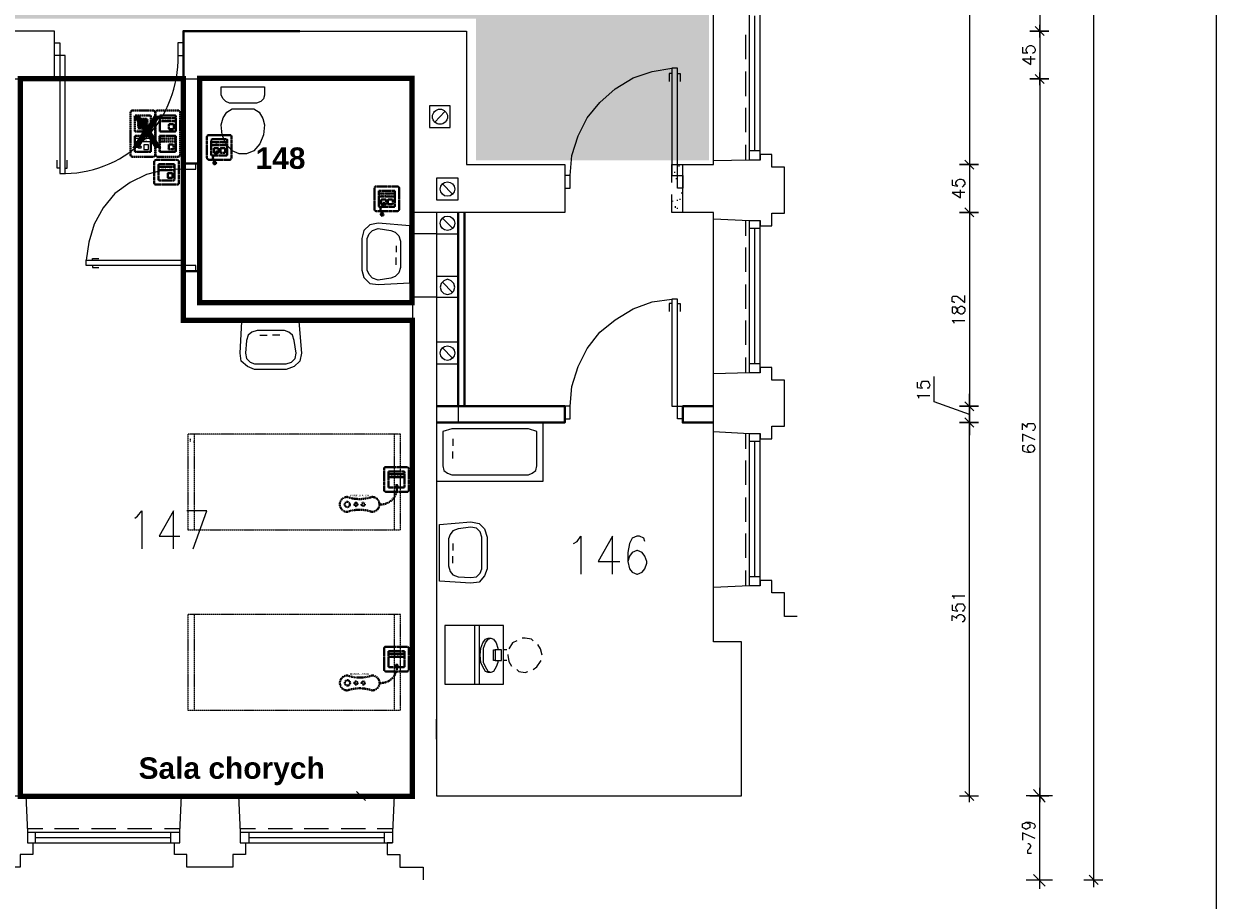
# Model space of a CAD drawing. Header units: millimetres. Extents: x 1 to 17496, y 1 to 30809.
# Tile 101 of 256: x 12924 to 14038, y 12179 to 12998. Entities that reach past the tile are written whole.
import ezdxf
from ezdxf.enums import TextEntityAlignment as Align

# ---------------------------------------------------------------- set-up
doc = ezdxf.new("R2010")
doc.units = ezdxf.units.MM
doc.linetypes.add('BORDER', pattern=[1.75, 0.5, -0.25, 0.5, -0.25, 0, -0.25])
doc.linetypes.add('CENTER', pattern=[2, 1.25, -0.25, 0.25, -0.25])
for name, color, linetype, lineweight in [('0_Przyz_do demontażu', 1, 'CENTER', 40), ('0_Przyz_FAP2001', 1, 'BORDER', 40), ('0_Przyz_FAP3002', 1, 'CENTER', 40), ('0_Przyz_FAP3010', 1, 'CENTER', 40), ('0_Przyz_FEH-1001', 1, 'CENTER', 40), ('0_Przyz_FIM1100', 1, 'BORDER', 40), ('0_Przyz_Manipulator', 1, 'BORDER', 40), ('0_Przyz_opisy pom', 255, 'CENTER', 40), ('0_Przyz_Ramka x4', 1, 'BORDER', 40), ('0_Przyz_Sala chorych', 5, 'BORDER', 40), ('0_Przyz_WC pacjenta', 30, 'CENTER', 40), ('0_Przyz_łóżko', 150, 'BORDER', 40), ('2DE_OBJ_ABB-SIGNAL', 7, 'Continuous', 18), ('N_SSP_ewakuacja', 4, 'CENTER', 40)]:
    doc.layers.add(name, color=color, linetype=linetype, lineweight=lineweight)
for name, color, linetype in [('2DE_TXTMARK', 41, 'Continuous'), ('2DE_TXTNUM', 11, 'Continuous'), ('PDF _Geometria', 7, 'Continuous')]:
    doc.layers.add(name, color=color, linetype=linetype)
doc.styles.add('arial', font='arialbd.ttf')
doc.styles.add('CP_ATTR', font='ARIAL.TTF')
doc.styles.add('CP_ELATT', font='ARIAL.TTF')

# ---------------------------------------------------------------- blocks, each defined once
blk = doc.blocks.new('2de_abb_sig_045_1psoxj')
blk.add_lwpolyline([(0, 20), (0, 0, 0.414214), (1.5, -1.5), (21.5, -1.5, 0.414214), (23, 0), (23, 20, 0.414214), (21.5, 21.5), (1.5, 21.5, 0.414214)], format="xyb", close=True)
at = {"flags": 128}
for points in [[(4, 3.1), (4, 16.9)], [(4.6, 17.5), (18.4, 17.5)], [(19, 16.9), (19, 3.1)], [(18.4, 2.5), (4.6, 2.5)]]:
    blk.add_lwpolyline(points, dxfattribs=at)
for centre, start, end in [((4.6, 16.9), 90, 180), ((18.4, 16.9), 0, 90), ((4.6, 3.1), 180, 270), ((18.4, 3.1), 270, 0)]:
    blk.add_arc(centre, 0.6, start, end)
at = {"linetype": 'Continuous', "style": 'CP_ATTR', "flags": 9}
for tag in ['NAME', 'ARTICLE', 'MARK2', 'OTHER1', 'PRODUCT-TYPE', 'ORDER-NO', 'PRODUCER', 'VOLTAGE', 'CURRENT', 'POWER', 'CHARACTER', 'IP', 'OTHER', 'LINK', 'WEIGHT', 'NUMBER', 'GROUP', 'FUNCTION', 'EL-STATUS']:
    blk.add_attdef(tag, text='', height=0.00005, dxfattribs=at).set_placement((0, 0), align=Align.MIDDLE_LEFT)
at = {"layer": '2DE_TXTMARK', "linetype": 'ByBlock', "style": 'CP_ATTR', "width": 0.8, "flags": 8}
blk.add_attdef('MARK1', text='', height=1.8, dxfattribs=at).set_placement((11.5, 27), align=Align.CENTER)
at = {"layer": '2DE_TXTNUM', "style": 'CP_ELATT', "width": 0.8}
blk.add_attdef('TAG', text='', height=2.5, dxfattribs=at).set_placement((11.5, 23), align=Align.CENTER)
blk = doc.blocks.new('2de_abb_sig_012_53oms7o')
at = {"layer": '0_Przyz_FAP3010', "color": 1}
for p, q in [((15, 5), (0, 5)), ((15, 2), (0, 2)), ((6.7, -7.5), (6.7, -5.8)), ((8.6, -7.5), (8.6, -5.8))]:
    blk.add_line(p, q, dxfattribs=at)
at = {"layer": '0_Przyz_FAP3010', "color": 1, "flags": 128}
for points in [[(0, -6.9), (0, 6.9)], [(0.6, 7.5), (14.4, 7.5)], [(15, 6.9), (15, -6.9)], [(14.4, -7.5), (0.6, -7.5)]]:
    blk.add_lwpolyline(points, dxfattribs=at)
at = {"layer": '0_Przyz_FAP3010', "color": 1}
for centre, radius, start, end in [((0.6, 6.9), 0.6, 90, 180), ((14.4, 6.9), 0.6, 0, 90), ((0.6, -6.9), 0.6, 180, 270), ((7.7, -6.5), 1.23, 37.6692, 142.3308), ((14.4, -6.9), 0.6, 270, 0)]:
    blk.add_arc(centre, radius, start, end, dxfattribs=at)
at = {"layer": '0_Przyz_FAP3010', "color": 1, "style": 'CP_ELATT', "width": 0.8}
blk.add_attdef('TAG', text='', height=2.5, dxfattribs=at).set_placement((7.5, 9), align=Align.CENTER)
at = {"layer": '0_Przyz_FAP3010', "color": 1, "linetype": 'ByBlock', "style": 'CP_ATTR', "width": 0.8, "flags": 8}
blk.add_attdef('MARK1', text='', height=1.8, dxfattribs=at).set_placement((7.5, 3.5), align=Align.MIDDLE_CENTER)
at = {"layer": '0_Przyz_FAP3010', "color": 1, "linetype": 'Continuous', "style": 'CP_ATTR', "flags": 9}
for tag in ['NAME', 'ARTICLE', 'MARK2', 'OTHER1', 'PRODUCT-TYPE', 'ORDER-NO', 'PRODUCER', 'VOLTAGE', 'CURRENT', 'POWER', 'CHARACTER', 'IP', 'OTHER', 'LINK', 'WEIGHT', 'NUMBER', 'GROUP', 'FUNCTION', 'EL-STATUS']:
    blk.add_attdef(tag, text='', height=0.00005, dxfattribs=at).set_placement((0, -6.9), align=Align.MIDDLE_LEFT)
blk = doc.blocks.new('2de_abb_sig_011_53jswgj')
blk.add_hatch(color=256).paths.add_polyline_path([(4.4, -14.6, 0.52796), (2.7, -13.4, 1.894083)])
for p, q in [((15, 5), (0, 5)), ((15, 2), (0, 2)), ((1.7, -10.8), (3.2, -14.6)), ((2.3, -1.2), (2.3, -4.8)), ((6.4, -0.7), (2.8, -0.7)), ((2.8, -5.2), (6.4, -5.2)), ((4.5, -6.2), (2.8, -7.9)), ((6.8, -4.8), (6.8, -1.2)), ((6.8, -4.3), (6.8, -4.3)), ((8.5, -1.2), (8.5, -4.8)), ((12.5, -0.7), (8.9, -0.7)), ((8.9, -5.2), (12.5, -5.2)), ((13, -4.8), (13, -1.2)), ((13, -4.3), (13, -4.3))]:
    blk.add_line(p, q)
at = {"flags": 128}
for points in [[(0, -6.9), (0, 6.9)], [(0.6, 7.5), (14.4, 7.5)], [(15, 6.9), (15, -6.9)], [(14.4, -7.5), (0.6, -7.5)]]:
    blk.add_lwpolyline(points, dxfattribs=at)
blk.add_circle((3.2, -14.6), 1.25)
for centre, radius, start, end in [((0.6, 6.9), 0.6, 90, 180), ((14.4, 6.9), 0.6, 0, 90), ((0.6, -6.9), 0.6, 180, 270), ((3.9, -9.9), 2.36, 117.738, 201.3291), ((2.8, -1.2), 0.45, 88.7598, 180), ((2.8, -4.8), 0.45, 180, 270), ((2.8, -4.5), 2.36, 315.5514, 40.269), ((6.4, -1.2), 0.45, 0, 91.2402), ((6.4, -4.8), 0.45, 270, 0), ((8.9, -1.2), 0.45, 88.7598, 180), ((8.9, -4.8), 0.45, 180, 270), ((12.5, -1.2), 0.45, 0, 91.2402), ((12.5, -4.8), 0.45, 270, 0), ((14.4, -6.9), 0.6, 270, 0)]:
    blk.add_arc(centre, radius, start, end)
at = {"linetype": 'Continuous', "style": 'CP_ATTR', "flags": 9}
for tag in ['NAME', 'ARTICLE', 'MARK2', 'OTHER1', 'PRODUCT-TYPE', 'ORDER-NO', 'PRODUCER', 'VOLTAGE', 'CURRENT', 'POWER', 'CHARACTER', 'IP', 'OTHER', 'LINK', 'WEIGHT', 'NUMBER', 'GROUP', 'FUNCTION', 'EL-STATUS']:
    blk.add_attdef(tag, text='', height=0.00005, dxfattribs=at).set_placement((0, -6.9), align=Align.MIDDLE_LEFT)
at = {"layer": '2DE_TXTMARK', "linetype": 'ByBlock', "style": 'CP_ATTR', "width": 0.8, "flags": 8}
blk.add_attdef('MARK1', text='', height=1.8, dxfattribs=at).set_placement((7.5, 3.5), align=Align.MIDDLE_CENTER)
at = {"layer": '2DE_TXTNUM', "style": 'CP_ELATT', "width": 0.8}
blk.add_attdef('TAG', text='', height=2.5, dxfattribs=at).set_placement((7.5, 9), align=Align.CENTER)
blk = doc.blocks.new('2de_abb_sig_n52_f0txfx9')
for centre, radius in [((-46.3, -15.4), 2.5), ((-38.2, -15.4), 1.5), ((-31.5, -15.4), 1.5)]:
    blk.add_circle(centre, radius)
for centre, radius, start, end in [((-15.1, -0.4), 15.1, 265.1118, 1.486), ((-46.3, -15.4), 7, 90, 270), ((-34.8, 24.3), 34.7, 250.6222, 289.3778), ((-23.3, -15.4), 7, 270, 90), ((-34.8, -55.1), 34.7, 70.6222, 109.3778)]:
    blk.add_arc(centre, radius, start, end)
at = {"linetype": 'Continuous', "style": 'CP_ATTR', "flags": 9}
for tag in ['EL-STATUS', 'FUNCTION', 'GROUP', 'NUMBER', 'WEIGHT', 'LINK', 'OTHER', 'IP', 'CHARACTER', 'POWER', 'CURRENT', 'VOLTAGE', 'PRODUCER', 'ORDER-NO', 'PRODUCT-TYPE', 'OTHER1', 'MARK2', 'ARTICLE', 'NAME']:
    blk.add_attdef(tag, text='', height=0.00005, dxfattribs=at).set_placement((-46.3, -22.4), align=Align.MIDDLE_LEFT)
at = {"layer": '2DE_TXTMARK', "linetype": 'ByBlock', "style": 'CP_ATTR', "width": 0.8, "flags": 8}
blk.add_attdef('MARK1', text='', height=1.8, dxfattribs=at).set_placement((-34.9, -7.1), align=Align.MIDDLE_CENTER)
at = {"layer": '2DE_TXTNUM', "style": 'CP_ELATT', "width": 0.8}
blk.add_attdef('TAG', text='', height=2.5, dxfattribs=at).set_placement((-34.9, -4.1), align=Align.CENTER)
blk = doc.blocks.new('2de_abb_sig_001_fzxmh7f')
for p, q in [((15, 5), (0, 5)), ((15, 2), (0, 2)), ((8.6, -1.2), (8.6, -4.8)), ((12.6, -0.7), (9, -0.7)), ((9, -5.2), (12.6, -5.2)), ((13.1, -4.8), (13.1, -1.2)), ((13.1, -4.3), (13.1, -4.3))]:
    blk.add_line(p, q)
at = {"flags": 128}
for points in [[(0, -6.9), (0, 6.9)], [(0.6, 7.5), (14.4, 7.5)], [(15, 6.9), (15, -6.9)], [(14.4, -7.5), (0.6, -7.5)]]:
    blk.add_lwpolyline(points, dxfattribs=at)
for centre, radius, start, end in [((0.6, 6.9), 0.6, 90, 180), ((14.4, 6.9), 0.6, 0, 90), ((0.6, -6.9), 0.6, 180, 270), ((9, -1.2), 0.45, 88.7598, 180), ((9, -4.8), 0.45, 180, 270), ((12.6, -1.2), 0.45, 0, 91.2402), ((12.6, -4.8), 0.45, 270, 0), ((14.4, -6.9), 0.6, 270, 0)]:
    blk.add_arc(centre, radius, start, end)
at = {"linetype": 'Continuous', "style": 'CP_ATTR', "flags": 9}
for tag in ['NAME', 'ARTICLE', 'MARK2', 'OTHER1', 'PRODUCT-TYPE', 'ORDER-NO', 'PRODUCER', 'VOLTAGE', 'CURRENT', 'POWER', 'CHARACTER', 'IP', 'OTHER', 'LINK', 'WEIGHT', 'NUMBER', 'GROUP', 'FUNCTION', 'EL-STATUS']:
    blk.add_attdef(tag, text='', height=0.00005, dxfattribs=at).set_placement((0, -6.9), align=Align.MIDDLE_LEFT)
at = {"layer": '2DE_TXTMARK', "linetype": 'ByBlock', "style": 'CP_ATTR', "width": 0.8, "flags": 8}
blk.add_attdef('MARK1', text='', height=1.8, dxfattribs=at).set_placement((7.5, 3.5), align=Align.MIDDLE_CENTER)
at = {"layer": '2DE_TXTNUM', "style": 'CP_ELATT', "width": 0.8}
blk.add_attdef('TAG', text='', height=2.5, dxfattribs=at).set_placement((7.5, 9), align=Align.CENTER)
blk = doc.blocks.new('2de_abb_sig_046_18mvjo')
blk.add_lwpolyline([(0, 40), (0, 0, 0.414214), (1.5, -1.5), (21.5, -1.5, 0.414214), (23, 0), (23, 40, 0.414214), (21.5, 41.5), (1.5, 41.5, 0.414214)], format="xyb", close=True)
at = {"flags": 128}
for points in [[(4, 22.6), (4, 36.4)], [(4.6, 37), (18.4, 37)], [(19, 36.4), (19, 22.6)], [(4, 3.6), (4, 17.4)], [(18.4, 22), (4.6, 22)], [(4.6, 18), (18.4, 18)], [(19, 17.4), (19, 3.6)], [(18.4, 3), (4.6, 3)]]:
    blk.add_lwpolyline(points, dxfattribs=at)
for centre, start, end in [((4.6, 36.4), 90, 180), ((18.4, 36.4), 0, 90), ((4.6, 22.6), 180, 270), ((18.4, 22.6), 270, 0), ((4.6, 17.4), 90, 180), ((18.4, 17.4), 0, 90), ((4.6, 3.6), 180, 270), ((18.4, 3.6), 270, 0)]:
    blk.add_arc(centre, 0.6, start, end)
at = {"linetype": 'Continuous', "style": 'CP_ATTR', "flags": 9}
for tag in ['NAME', 'ARTICLE', 'MARK2', 'OTHER1', 'PRODUCT-TYPE', 'ORDER-NO', 'PRODUCER', 'VOLTAGE', 'CURRENT', 'POWER', 'CHARACTER', 'IP', 'OTHER', 'LINK', 'WEIGHT', 'NUMBER', 'GROUP', 'FUNCTION', 'EL-STATUS']:
    blk.add_attdef(tag, text='', height=0.00005, dxfattribs=at).set_placement((0, 0), align=Align.MIDDLE_LEFT)
at = {"layer": '2DE_TXTMARK', "linetype": 'ByBlock', "style": 'CP_ATTR', "width": 0.8, "flags": 8}
blk.add_attdef('MARK1', text='', height=1.8, dxfattribs=at).set_placement((11.5, 47), align=Align.CENTER)
at = {"layer": '2DE_TXTNUM', "style": 'CP_ELATT', "width": 0.8}
blk.add_attdef('TAG', text='', height=2.5, dxfattribs=at).set_placement((11.5, 43), align=Align.CENTER)
blk = doc.blocks.new('2de_abb_sig_006_fzxhx6d')
at = {"flags": 128}
for points in [[(0, -6.9), (0, 6.9)], [(0.6, 7.5), (14.4, 7.5)], [(15, 6.9), (15, -6.9)], [(14.4, -7.5), (0.6, -7.5)]]:
    blk.add_lwpolyline(points, dxfattribs=at)
for points in [[(3.4, 4.3), (11.5, 4.3)], [(11.5, 3.8), (3.4, 3.8)], [(3.4, 3.4), (11.5, 3.4)], [(11.5, 2.9), (3.4, 2.9)], [(3.4, 2.5), (11.5, 2.5)], [(11.5, 2), (3.4, 2)], [(3.4, 1.6), (11.5, 1.6)], [(11.5, 1.1), (3.4, 1.1)], [(3.4, 0.7), (11.5, 0.7)], [(11.5, 0.2), (3.4, 0.2)], [(3.4, -0.2), (11.5, -0.2)], [(11.5, -0.7), (3.4, -0.7)], [(3.4, -1.1), (11.5, -1.1)], [(11.5, -1.6), (3.4, -1.6)], [(3.4, -2), (11.5, -2)], [(11.5, -2.5), (3.4, -2.5)], [(3.4, -2.9), (11.5, -2.9)], [(11.5, -3.4), (3.4, -3.4)], [(3.4, -3.8), (11.5, -3.8)], [(11.5, -4.3), (3.4, -4.3)]]:
    blk.add_lwpolyline(points)
for centre, radius, start, end in [((0.6, 6.9), 0.6, 90, 180), ((3.4, 4), 0.225, 90, 270), ((3.4, 3.1), 0.225, 90, 270), ((3.4, 2.2), 0.225, 90, 270), ((3.4, 1.3), 0.225, 90, 270), ((3.4, 0.4), 0.225, 90, 270), ((11.5, 4), 0.225, 270, 90), ((11.5, 3.1), 0.225, 270, 90), ((11.5, 2.2), 0.225, 270, 90), ((11.5, 1.3), 0.225, 270, 90), ((11.5, 0.4), 0.225, 270, 90), ((14.4, 6.9), 0.6, 0, 90), ((0.6, -6.9), 0.6, 180, 270), ((3.4, -0.4), 0.225, 90, 270), ((3.4, -1.3), 0.225, 90, 270), ((3.4, -2.2), 0.225, 90, 270), ((3.4, -3.1), 0.225, 90, 270), ((3.4, -4), 0.225, 90, 270), ((11.5, -0.4), 0.225, 270, 90), ((11.5, -1.3), 0.225, 270, 90), ((11.5, -2.2), 0.225, 270, 90), ((11.5, -3.1), 0.225, 270, 90), ((11.5, -4), 0.225, 270, 90), ((14.4, -6.9), 0.6, 270, 0)]:
    blk.add_arc(centre, radius, start, end)
at = {"linetype": 'Continuous', "style": 'CP_ATTR', "flags": 9}
for tag in ['NAME', 'ARTICLE', 'MARK2', 'OTHER1', 'PRODUCT-TYPE', 'ORDER-NO', 'PRODUCER', 'VOLTAGE', 'CURRENT', 'POWER', 'CHARACTER', 'IP', 'OTHER', 'LINK', 'WEIGHT', 'NUMBER', 'GROUP', 'FUNCTION', 'EL-STATUS']:
    blk.add_attdef(tag, text='', height=0.00005, dxfattribs=at).set_placement((0, -6.9), align=Align.MIDDLE_LEFT)
at = {"layer": '2DE_TXTMARK', "linetype": 'ByBlock', "style": 'CP_ATTR', "width": 0.8, "flags": 8}
blk.add_attdef('MARK1', text='', height=1.8, dxfattribs=at).set_placement((7.5, -5.9), align=Align.MIDDLE_CENTER)
at = {"layer": '2DE_TXTNUM', "style": 'CP_ELATT', "width": 0.8}
blk.add_attdef('TAG', text='', height=2.5, dxfattribs=at).set_placement((7.5, 9), align=Align.CENTER)
blk = doc.blocks.new('2de_abb_sig_013_53790e7')
for p, q in [((15, 5), (0, 5)), ((15, 2), (0, 2)), ((8.5, -1.2), (8.5, -4.8)), ((12.5, -0.7), (8.9, -0.7)), ((8.9, -5.2), (12.5, -5.2)), ((13, -4.8), (13, -1.2)), ((13, -4.3), (13, -4.3))]:
    blk.add_line(p, q)
at = {"flags": 128}
for points in [[(0, -6.9), (0, 6.9)], [(0.6, 7.5), (14.4, 7.5)], [(15, 6.9), (15, -6.9)], [(14.4, -7.5), (0.6, -7.5)]]:
    blk.add_lwpolyline(points, dxfattribs=at)
at = {"ltscale": 0.2}
for radius in [1.25, 0.95]:
    blk.add_circle((4.6, -3), radius, dxfattribs=at)
for centre, radius, start, end in [((0.6, 6.9), 0.6, 90, 180), ((14.4, 6.9), 0.6, 0, 90), ((0.6, -6.9), 0.6, 180, 270), ((8.9, -1.2), 0.45, 88.7598, 180), ((8.9, -4.8), 0.45, 180, 270), ((12.5, -1.2), 0.45, 0, 91.2402), ((12.5, -4.8), 0.45, 270, 0), ((14.4, -6.9), 0.6, 270, 0)]:
    blk.add_arc(centre, radius, start, end)
at = {"linetype": 'Continuous', "style": 'CP_ATTR', "flags": 9}
for tag in ['NAME', 'ARTICLE', 'MARK2', 'OTHER1', 'PRODUCT-TYPE', 'ORDER-NO', 'PRODUCER', 'VOLTAGE', 'CURRENT', 'POWER', 'CHARACTER', 'IP', 'OTHER', 'LINK', 'WEIGHT', 'NUMBER', 'GROUP', 'FUNCTION', 'EL-STATUS']:
    blk.add_attdef(tag, text='', height=0.00005, dxfattribs=at).set_placement((0, -6.9), align=Align.MIDDLE_LEFT)
at = {"layer": '2DE_TXTMARK', "linetype": 'ByBlock', "style": 'CP_ATTR', "width": 0.8, "flags": 8}
blk.add_attdef('MARK1', text='', height=1.8, dxfattribs=at).set_placement((7.5, 3.5), align=Align.MIDDLE_CENTER)
at = {"layer": '2DE_TXTNUM', "style": 'CP_ELATT', "width": 0.8}
blk.add_attdef('TAG', text='', height=2.5, dxfattribs=at).set_placement((7.5, 9), align=Align.CENTER)
blk = doc.blocks.new('2de_abb_sig_010_fzx1zps')
for p, q in [((15, 5), (0, 5)), ((15, 2), (0, 2)), ((8.6, -1.2), (8.6, -4.8)), ((12.6, -0.7), (9, -0.7)), ((9, -5.2), (12.6, -5.2)), ((13.1, -4.8), (13.1, -1.2)), ((13.1, -4.3), (13.1, -4.3))]:
    blk.add_line(p, q)
at = {"flags": 128}
for points in [[(0, -6.9), (0, 6.9)], [(0.6, 7.5), (14.4, 7.5)], [(15, 6.9), (15, -6.9)], [(14.4, -7.5), (0.6, -7.5)]]:
    blk.add_lwpolyline(points, dxfattribs=at)
for centre, radius, start, end in [((0.6, 6.9), 0.6, 90, 180), ((14.4, 6.9), 0.6, 0, 90), ((0.6, -6.9), 0.6, 180, 270), ((9, -1.2), 0.45, 88.7598, 180), ((9, -4.8), 0.45, 180, 270), ((12.6, -1.2), 0.45, 0, 91.2402), ((12.6, -4.8), 0.45, 270, 0), ((14.4, -6.9), 0.6, 270, 0)]:
    blk.add_arc(centre, radius, start, end)
at = {"linetype": 'Continuous', "style": 'CP_ATTR', "flags": 9}
for tag in ['NAME', 'ARTICLE', 'MARK2', 'OTHER1', 'PRODUCT-TYPE', 'ORDER-NO', 'PRODUCER', 'VOLTAGE', 'CURRENT', 'POWER', 'CHARACTER', 'IP', 'OTHER', 'LINK', 'WEIGHT', 'NUMBER', 'GROUP', 'FUNCTION', 'EL-STATUS']:
    blk.add_attdef(tag, text='', height=0.00005, dxfattribs=at).set_placement((0, -6.9), align=Align.MIDDLE_LEFT)
at = {"layer": '2DE_TXTMARK', "linetype": 'ByBlock', "style": 'CP_ATTR', "width": 0.8, "flags": 8}
blk.add_attdef('MARK1', text='', height=1.8, dxfattribs=at).set_placement((7.5, 3.5), align=Align.MIDDLE_CENTER)
at = {"layer": '2DE_TXTNUM', "style": 'CP_ELATT', "width": 0.8}
blk.add_attdef('TAG', text='', height=2.5, dxfattribs=at).set_placement((7.5, 9), align=Align.CENTER)

msp = doc.modelspace()

# ---------------------------------------------------------------- hatches: boundary and pattern name
at = {"layer": 'N_SSP_ewakuacja', "lineweight": 60, "transparency": 33554457}
h = msp.add_hatch(color=51, dxfattribs=at)
h.dxf.hatch_style = 1
h.paths.add_polyline_path([(5586.2, 13139.6), (5591.6, 13124.3), (5591.6, 12998.2), (9155.5, 12998.2), (9155.5, 12381.5), (9411.6, 12381.5), (9411.6, 13002.4), (13346.5, 13002.4), (13346.5, 12870.1), (13564.1, 12870.1), (13564.1, 13410), (13350.7, 13410), (13350.7, 13283.7), (6331.8, 13283.7), (6331.8, 13153), (6137.1, 13153), (6137.1, 13139.6)])

# ---------------------------------------------------------------- linework, layer by layer
at = {"layer": '0_Przyz_Sala chorych', "ltscale": 500, "const_width": 5}
msp.add_lwpolyline([(12920.8, 12946.3), (13073, 12946.3), (13073, 12720.9), (13287.1, 12720.9), (13287.1, 12712.8), (13287.1, 12276.4), (12920.8, 12276.4)], close=True, dxfattribs=at)
at = {"layer": '0_Przyz_WC pacjenta', "ltscale": 500, "const_width": 5}
msp.add_lwpolyline([(13088.3, 12946.7), (13286.9, 12946.7), (13286.9, 12737.2), (13088.3, 12737.2)], close=True, dxfattribs=at)
at = {"layer": '0_Przyz_łóżko', "lineweight": 18}
for points in [[(13276.1, 12525.1), (13276.1, 12614.4), (13077.4, 12614.4), (13077.4, 12525.1)], [(13276.1, 12356.7), (13276.1, 12446), (13077.4, 12446), (13077.4, 12356.7)]]:
    msp.add_lwpolyline(points, close=True, dxfattribs=at)
for points in [[(13083.3, 12614.4), (13083.3, 12525.1)], [(13270.2, 12614.4), (13270.2, 12525.1)], [(13083.3, 12446), (13083.3, 12356.7)], [(13270.2, 12446), (13270.2, 12356.7)]]:
    msp.add_lwpolyline(points, dxfattribs=at)
at = {"layer": 'PDF _Geometria'}
msp.add_lwpolyline([(1887, 15398.1), (14038.1, 15398.1), (14038.1, 11395.3), (1887, 11395.3)], close=True, dxfattribs=at)
at = {"layer": 'PDF _Geometria', "lineweight": 18}
for points in [[(13923.8, 12191.6), (13923.8, 12204.2), (13923.8, 14068.1), (13923.8, 14079.9)], [(13807.6, 14001.5), (13807.6, 13988.9), (13807.6, 13466.7), (13807.6, 13454.9), (13807.6, 13422.1), (13807.6, 13410.3), (13807.6, 12872.1), (13807.6, 12860.3), (13807.6, 12827.5), (13807.6, 12815.7), (13807.6, 12646.4), (13807.6, 12634.6), (13807.6, 12646.4), (13807.6, 12652.3)], [(13873.3, 14001.5), (13873.3, 13988.9), (13873.3, 13334.5), (13873.3, 13322.7), (13873.3, 13289.9), (13873.3, 13278.1), (13873.3, 12996.8), (13873.3, 12985), (13873.3, 12952.1), (13873.3, 12940.3), (13873.3, 12282.6), (13873.3, 12270.8)], [(13873.3, 12985), (13873.3, 12996.8)], [(13857.3, 12975.7), (13857.3, 12970.7), (13862.3, 12970.7), (13861.5, 12970.7), (13860.6, 12972.3), (13860.6, 12974), (13861.5, 12975.7), (13862.3, 12976.6), (13864, 12977.4), (13865.7, 12977.4), (13867.4, 12976.6), (13868.2, 12975.7), (13869.1, 12974), (13869.1, 12972.3), (13868.2, 12970.7), (13867.4, 12970.7), (13866.5, 12969.8)], [(13869.1, 12964.8), (13857.3, 12964.8), (13864.9, 12959.7), (13864.9, 12967.3)], [(13434.5, 12856.1), (13436.2, 12874.6), (13442.1, 12893.2), (13450.5, 12910), (13462.3, 12924.3), (13476.6, 12937), (13493.4, 12947.1), (13511.1, 12953), (13529.6, 12956.3)], [(12952.7, 12946.2), (12935, 12946.2)], [(13122, 12946.2), (13104.3, 12946.2)], [(13248.3, 12946.2), (13230.7, 12946.2)], [(13529.6, 12951.3), (13527.1, 12951.3), (13527.1, 12943.7)], [(13534.7, 12951.3), (13537.2, 12951.3), (13537.2, 12943.7)], [(13873.3, 12940.3), (13873.3, 12952.1)], [(13308.1, 12905.8), (13317.4, 12915.9)], [(12957.8, 12862.9), (12955.2, 12862.9), (12955.2, 12870.4)], [(12962.8, 12862.9), (12964.5, 12862.9), (12964.5, 12870.4)], [(13807.6, 12872.1), (13807.6, 12860.3)], [(13073.2, 12862), (13055.5, 12861.2), (13038.6, 12857), (13023.5, 12849.4), (13009.1, 12839.3), (12998.2, 12825.8), (12989.8, 12810.6), (12984.7, 12793.8), (12982.2, 12776.9)], [(13529.6, 12849.4), (13529.6, 12866.2), (13539.8, 12866.2)], [(13532.2, 12858.6), (13532.2, 12859.5)], [(13533, 12855.3), (13533, 12856.1)], [(13536.4, 12864.5), (13536.4, 12865.4)], [(13325, 12838.4), (13314.9, 12848.5)], [(13533.9, 12852.7), (13533.9, 12853.6)], [(13791.6, 12851.9), (13791.6, 12846.9), (13796.6, 12846), (13795.8, 12846.9), (13794.9, 12847.7), (13794.9, 12849.4), (13795.8, 12851.1), (13796.6, 12851.9), (13798.3, 12852.7), (13800, 12852.7), (13801.7, 12851.9), (13802.5, 12851.1), (13803.4, 12849.4), (13803.4, 12847.7), (13802.5, 12846.9), (13801.7, 12846), (13800.8, 12845.2)], [(13539.8, 12821.6), (13529.6, 12821.6), (13529.6, 12838.4)], [(13537.2, 12833.4), (13537.2, 12834.2)], [(13538.9, 12839.3), (13538.9, 12840.1)], [(13803.4, 12840.1), (13791.6, 12840.1), (13799.2, 12835.1), (13799.2, 12842.6)], [(13529.6, 12829.2), (13529.6, 12830)], [(13530.5, 12831.7), (13530.5, 12832.5)], [(13533, 12825.8), (13533, 12826.6), (13533, 12827.5)], [(13534.7, 12832.5), (13534.7, 12833.4)], [(13534.7, 12825), (13534.7, 12825.8)], [(13807.6, 12827.5), (13807.6, 12815.7)], [(13309.8, 12821.6), (13287.1, 12821.6)], [(13325, 12806.4), (13314.9, 12816.5)], [(13367.1, 12821.6), (13349.4, 12821.6)], [(13309.8, 12801.4), (13287.1, 12801.4)], [(13271.9, 12790.4), (13271.9, 12784.5)], [(12988.1, 12776.9), (12988.1, 12778.6), (12994, 12778.6)], [(13271.9, 12772.7), (13271.9, 12779.5)], [(12988.1, 12771.9), (12988.1, 12770.2), (12994, 12770.2)], [(13325, 12746.6), (13314.9, 12756.7)], [(13104.3, 12737.4), (13122, 12737.4)], [(13309.8, 12742.4), (13287.1, 12742.4), (13287.1, 12722.2)], [(13335.9, 12736.5), (13335.9, 12718.8)], [(13434.5, 12640.5), (13436.2, 12659), (13442.1, 12677.6), (13450.5, 12694.4), (13462.3, 12709.6), (13476.6, 12721.4), (13493.4, 12731.5), (13511.1, 12738.2), (13529.6, 12740.7)], [(13529.6, 12736.5), (13527.1, 12736.5), (13527.1, 12728.9)], [(13534.7, 12736.5), (13537.2, 12736.5), (13537.2, 12728.9)], [(13568.4, 12718.8), (13568.4, 12736.5)], [(13794.1, 12737.4), (13793.3, 12737.4), (13792.4, 12738.2), (13791.6, 12738.2), (13791.6, 12742.4), (13792.4, 12743.3), (13795.8, 12743.3), (13797.5, 12742.4), (13803.4, 12737.4), (13803.4, 12744.1)], [(13793.3, 12718), (13793.3, 12718.8), (13791.6, 12720.5), (13803.4, 12720.5)], [(13144.7, 12707), (13151.5, 12707)], [(13163.3, 12707), (13156.5, 12707)], [(13325, 12685.1), (13314.9, 12695.3)], [(13330, 12680.1), (13330, 12659)], [(13807.6, 12632.9), (13774.7, 12644.7), (13774.7, 12668.3)], [(13758.7, 12663.2), (13758.7, 12658.2), (13763.8, 12657.4), (13762.9, 12658.2), (13762.1, 12659.9), (13762.1, 12660.7), (13762.9, 12662.4), (13763.8, 12664.1), (13768.8, 12664.1), (13769.7, 12662.4), (13770.5, 12660.7), (13770.5, 12659.9), (13769.7, 12658.2), (13769.7, 12657.4), (13768, 12657.4)], [(13330, 12647.2), (13330, 12625.3)], [(13760.4, 12648.1), (13760.4, 12649.8), (13758.7, 12650.6), (13770.5, 12650.6)], [(13349.4, 12640.5), (13367.1, 12640.5)], [(13807.6, 12625.3), (13807.6, 12640.5), (13807.6, 12625.3)], [(13807.6, 12270.8), (13807.6, 12282.6), (13807.6, 12619.5), (13807.6, 12631.2), (13807.6, 12619.5), (13807.6, 12613.6)], [(13857.3, 12618.6), (13857.3, 12624.5), (13861.5, 12621.1), (13861.5, 12622.8), (13862.3, 12623.7), (13862.3, 12624.5), (13867.4, 12624.5), (13868.2, 12623.7), (13869.1, 12622), (13869.1, 12620.3), (13868.2, 12618.6), (13867.4, 12617.8), (13866.5, 12617.8)], [(13869.1, 12609.3), (13857.3, 12614.4), (13857.3, 12607.7)], [(13079.9, 12609.3), (13079.9, 12610.2)], [(13079.9, 12607.7), (13079.9, 12608.5)], [(13083.3, 12606.8), (13083.3, 12607.7)], [(13287.1, 12587.4), (13287.1, 12606)], [(13325, 12610.2), (13325, 12603.5)], [(13859, 12603.5), (13857.3, 12603.5), (13857.3, 12599.2), (13859, 12598.4), (13862.3, 12597.6), (13864.9, 12597.6), (13867.4, 12598.4), (13868.2, 12599.2), (13869.1, 12600.9), (13868.2, 12602.6), (13867.4, 12603.5), (13865.7, 12604.3), (13864.9, 12604.3), (13863.2, 12603.5), (13862.3, 12602.6), (13861.5, 12600.9), (13862.3, 12599.2), (13863.2, 12598.4), (13864.9, 12597.6)], [(13325, 12591.7), (13325, 12598.4)], [(13027.7, 12536.1), (13030.2, 12537.8), (13034.4, 12542.8), (13034.4, 12507.4)], [(13063.9, 12507.4), (13063.9, 12542.8), (13050.4, 12519.2), (13069.8, 12519.2)], [(13082.4, 12507.4), (13095.1, 12542.8), (13076.5, 12542.8)], [(13325, 12512.5), (13325, 12505.8)], [(13437.8, 12512.5), (13441.2, 12514.2), (13444.6, 12519.2), (13444.6, 12483.9)], [(13474.1, 12483.9), (13474.1, 12519.2), (13460.6, 12495.6), (13480.8, 12495.6)], [(13504.4, 12514.2), (13503.5, 12517.5), (13499.3, 12519.2), (13496.8, 12519.2), (13492.6, 12517.5), (13490.1, 12512.5), (13488.4, 12504.1), (13488.4, 12495.6), (13490.1, 12488.9), (13492.6, 12485.5), (13496.8, 12483.9), (13497.6, 12483.9), (13501.9, 12485.5), (13504.4, 12488.9), (13506.1, 12494), (13506.1, 12495.6), (13504.4, 12500.7), (13501.9, 12504.1), (13497.6, 12505.8), (13496.8, 12505.8), (13492.6, 12504.1), (13490.1, 12500.7), (13488.4, 12495.6)], [(13325, 12494), (13325, 12500.7)], [(13793.3, 12461.1), (13793.3, 12462), (13791.6, 12463.6), (13803.4, 12463.6)], [(13791.6, 12455.2), (13791.6, 12450.2), (13796.6, 12449.3), (13795.8, 12450.2), (13794.9, 12451.9), (13794.9, 12453.5), (13795.8, 12454.4), (13796.6, 12456.1), (13801.7, 12456.1), (13802.5, 12454.4), (13803.4, 12453.5), (13803.4, 12451.9), (13802.5, 12450.2), (13801.7, 12449.3), (13800.8, 12449.3)], [(13791.6, 12440.1), (13791.6, 12445.1), (13795.8, 12442.6), (13795.8, 12444.3), (13796.6, 12445.1), (13798.3, 12446), (13800, 12446), (13801.7, 12445.1), (13802.5, 12444.3), (13803.4, 12442.6), (13803.4, 12441.7), (13802.5, 12440.1), (13801.7, 12439.2), (13800.8, 12439.2)], [(13345.2, 12435.8), (13345.2, 12381.1)], [(13349.4, 12435.8), (13349.4, 12381.1)], [(13360.4, 12392.1), (13357.8, 12392.1), (13355.3, 12392.9), (13352.8, 12397.1), (13351.1, 12401.3), (13350.3, 12408.1), (13351.1, 12414.8), (13352.8, 12419.8), (13355.3, 12423.2), (13357.8, 12424.1), (13360.4, 12424.1)], [(13367.1, 12403), (13367.1, 12401.3), (13365.4, 12397.1), (13362.9, 12392.9), (13360.4, 12392.1), (13357.8, 12392.9), (13355.3, 12397.1), (13353.6, 12401.3), (13353.6, 12414.8), (13355.3, 12419.8), (13357.8, 12423.2), (13360.4, 12424.1), (13362.9, 12423.2), (13365.4, 12419.8), (13367.1, 12414.8), (13367.1, 12413.1)], [(13384.8, 12421.5), (13380.6, 12419.8), (13377.2, 12414)], [(13399.9, 12421.5), (13398.3, 12423.2), (13392.4, 12424.1), (13389.8, 12424.1)], [(13364.6, 12403), (13362.9, 12403), (13362.9, 12413.1), (13364.6, 12413.1)], [(13375.5, 12413.1), (13372.1, 12413.1)], [(13408.4, 12408.1), (13406.7, 12414), (13404.2, 12418.2)], [(13375.5, 12403), (13372.1, 12403)], [(13376.4, 12408.9), (13376.4, 12408.1), (13377.2, 12402.2), (13379.7, 12397.9)], [(13399.9, 12394.6), (13403.3, 12397.1), (13406.7, 12402.2), (13407.5, 12403)], [(13384.8, 12394.6), (13386.5, 12392.9), (13392.4, 12392.1), (13394.9, 12392.9)], [(13230.7, 12276.7), (13248.3, 12276.7)], [(13234.9, 12280.9), (13243.3, 12272.5)], [(13798.3, 12276.7), (13816, 12276.7)], [(13803.4, 12280.9), (13811.8, 12272.5)], [(13885.1, 12276.7), (13860.6, 12276.7)], [(13864, 12276.7), (13881.7, 12276.7)], [(13878.3, 12270.8), (13867.4, 12282.6)], [(13869.1, 12280.9), (13877.5, 12272.5)], [(13873.3, 12189.9), (13873.3, 12205.9), (13873.3, 12268.2), (13873.3, 12284.2)], [(13860.6, 12252.2), (13862.3, 12251.4), (13864, 12250.6), (13864, 12247.2), (13862.3, 12246.3), (13860.6, 12245.5), (13859, 12246.3), (13857.3, 12247.2), (13857.3, 12250.6), (13859, 12251.4), (13860.6, 12252.2), (13864, 12252.2), (13866.5, 12251.4), (13868.2, 12250.6), (13869.1, 12248.9), (13869.1, 12248), (13868.2, 12246.3), (13867.4, 12246.3)], [(13869.1, 12237.1), (13857.3, 12242.1), (13857.3, 12235.4)], [(13865.7, 12222.8), (13862.3, 12222.8), (13862.3, 12226.1), (13864, 12227.8), (13864.9, 12229.5), (13864.9, 12230.3), (13864, 12231.2), (13863.2, 12232), (13862.3, 12232)], [(13867.4, 12203.4), (13878.3, 12192.4)], [(13919.6, 12202.6), (13928, 12194.1)], [(13860.6, 12198.3), (13885.1, 12198.3)], [(13914.5, 12198.3), (13932.2, 12198.3)]]:
    msp.add_lwpolyline(points, dxfattribs=at)
at = {"layer": 'PDF _Geometria', "lineweight": 25}
for points in [[(13646.7, 12444.3), (13634.9, 12444.3), (13634.9, 12466.2), (13623.1, 12466.2), (13623.1, 12478), (13612.2, 12478), (13612.2, 12472.9), (13602.1, 12472.9), (13568.4, 12471.2), (13568.4, 12616.9), (13568.4, 12670.8), (13568.4, 12815.7), (13602.1, 12814), (13612.2, 12814), (13612.2, 12809), (13623.1, 12809), (13623.1, 12820.7), (13634.9, 12820.7), (13634.9, 12842.6), (13634.9, 12863.7), (13623.1, 12863.7), (13623.1, 12875.5), (13612.2, 12875.5), (13612.2, 12870.4), (13602.1, 12870.4), (13568.4, 12869.6), (13568.4, 13014.5)], [(13602.1, 12870.4), (13602.1, 13012.8)], [(13612.2, 12870.4), (13612.2, 13012.8)], [(13607.1, 12878.9), (13607.1, 13005.2)], [(13181.8, 12990.9), (13337.6, 12990.9), (13337.6, 12866.2), (13429.4, 12866.2), (13429.4, 12821.6), (13309.8, 12821.6), (13309.8, 12276.7), (13594.5, 12276.7), (13594.5, 12420.7), (13568.4, 12420.7), (13568.4, 12471.2)], [(13598.7, 12964.8), (13598.7, 12987.5)], [(13073.2, 12946.2), (13287.1, 12946.2), (13287.1, 12276.7), (13271.1, 12276.7)], [(13598.7, 12930.2), (13598.7, 12953)], [(13598.7, 12896.5), (13598.7, 12919.3)], [(13598.7, 12870.4), (13598.7, 12884.8)], [(13612.2, 12878.9), (13602.1, 12878.9)], [(13568.4, 12815.7), (13568.4, 12821.6), (13539.8, 12821.6), (13539.8, 12866.2), (13568.4, 12866.2), (13568.4, 12869.6)], [(13598.7, 12799.7), (13598.7, 12814)], [(13602.1, 12671.7), (13602.1, 12814)], [(13612.2, 12671.7), (13612.2, 12814)], [(13612.2, 12806.4), (13602.1, 12806.4)], [(13607.1, 12680.1), (13607.1, 12806.4)], [(13598.7, 12766), (13598.7, 12788.7)], [(13598.7, 12731.5), (13598.7, 12754.2)], [(13598.7, 12697.8), (13598.7, 12720.5)], [(13598.7, 12671.7), (13598.7, 12686)], [(13612.2, 12680.1), (13602.1, 12680.1)], [(13568.4, 12616.9), (13602.1, 12615.2), (13612.2, 12615.2), (13612.2, 12610.2), (13623.1, 12610.2), (13623.1, 12622), (13634.9, 12622), (13634.9, 12643.9), (13634.9, 12664.9), (13623.1, 12664.9), (13623.1, 12676.7), (13612.2, 12676.7), (13612.2, 12671.7), (13602.1, 12671.7), (13568.4, 12670.8)], [(13598.7, 12600.9), (13598.7, 12615.2)], [(13602.1, 12472.9), (13602.1, 12615.2)], [(13612.2, 12472.9), (13612.2, 12615.2)], [(13612.2, 12607.7), (13602.1, 12607.7)], [(13607.1, 12481.3), (13607.1, 12607.7)], [(13598.7, 12567.2), (13598.7, 12590)], [(13598.7, 12532.7), (13598.7, 12555.4)], [(13598.7, 12499), (13598.7, 12521.8)], [(13598.7, 12472.9), (13598.7, 12487.2)], [(13612.2, 12481.3), (13602.1, 12481.3)], [(12925.8, 12276.7), (12927.5, 12243), (12927.5, 12232.9), (12932.5, 12232.9), (12932.5, 12221.9), (12920.7, 12221.9), (12920.7, 12210.1), (12898.8, 12210.1), (12877.8, 12210.1), (12877.8, 12221.9), (12866, 12221.9), (12866, 12232.9), (12871, 12232.9), (12871, 12243), (12871.9, 12276.7), (12925.8, 12276.7), (13071.5, 12276.7)], [(13124.5, 12276.7), (13126.2, 12243), (13126.2, 12232.9), (13131.3, 12232.9), (13131.3, 12221.9), (13119.5, 12221.9), (13119.5, 12210.1), (13097.6, 12210.1), (13076.5, 12210.1), (13076.5, 12221.9), (13064.7, 12221.9), (13064.7, 12232.9), (13069.8, 12232.9), (13069.8, 12243), (13071.5, 12276.7), (13124.5, 12276.7), (13270.2, 12276.7), (13268.6, 12243), (13268.6, 12232.9), (13263.5, 12232.9), (13263.5, 12221.9), (13275.3, 12221.9), (13275.3, 12210.1), (13297.2, 12210.1), (13297.2, 12198.3)], [(12927.5, 12246.3), (12941.8, 12246.3)], [(12952.7, 12246.3), (12975.5, 12246.3)], [(12987.3, 12246.3), (13010, 12246.3)], [(13020.9, 12246.3), (13043.7, 12246.3)], [(13055.5, 12246.3), (13069.8, 12246.3)], [(13126.2, 12246.3), (13140.5, 12246.3)], [(13152.3, 12246.3), (13175.1, 12246.3)], [(13186, 12246.3), (13208.8, 12246.3)], [(13220.5, 12246.3), (13243.3, 12246.3)], [(13254.2, 12246.3), (13268.6, 12246.3)], [(12927.5, 12243), (13069.8, 12243)], [(12927.5, 12232.9), (13069.8, 12232.9)], [(12935, 12232.9), (12935, 12243)], [(12935, 12237.9), (13061.4, 12237.9)], [(13061.4, 12232.9), (13061.4, 12243)], [(13126.2, 12243), (13268.6, 12243)], [(13126.2, 12232.9), (13268.6, 12232.9)], [(13134.6, 12232.9), (13134.6, 12243)], [(13134.6, 12237.9), (13261, 12237.9)], [(13261, 12232.9), (13261, 12243)]]:
    msp.add_lwpolyline(points, dxfattribs=at)
msp.add_lwpolyline([(12611.6, 12990.9), (12611.6, 12946.2), (12952.7, 12946.2), (12952.7, 12990.9)], close=True, dxfattribs=at)
at = {"layer": 'PDF _Geometria', "lineweight": 40}
for points in [[(13088.3, 12946.2), (13088.3, 12867.1), (13073.2, 12867.1), (13073.2, 12946.2), (13073.2, 12990.9), (13181.8, 12990.9)], [(13330, 12821.6), (13330, 12640.5)], [(13335.9, 12821.6), (13335.9, 12640.5)], [(13287.1, 12737.4), (13088.3, 12737.4), (13088.3, 12766.8), (13073.2, 12766.8), (13073.2, 12722.2), (13287.1, 12722.2)], [(13309.8, 12625.3), (13429.4, 12625.3), (13429.4, 12640.5), (13309.8, 12640.5)], [(13568.4, 12625.3), (13539.8, 12625.3), (13539.8, 12640.5), (13568.4, 12640.5)]]:
    msp.add_lwpolyline(points, dxfattribs=at)
at = {"layer": 'PDF _Geometria', "lineweight": 18}
for points in [[(13864, 12990.9), (13881.7, 12990.9)], [(13869.1, 12995.1), (13877.5, 12986.7)], [(12962.8, 12857.8), (12962.8, 12968.1), (12952.7, 12968.1), (12952.7, 12979.9), (12957.8, 12979.9), (12957.8, 12857.8)], [(13073.2, 12968.1), (13073.2, 12979.9), (13068.1, 12979.9), (13068.1, 12968.1)], [(13529.6, 12956.3), (13529.6, 12856.1), (13539.8, 12856.1), (13539.8, 12844.3), (13534.7, 12844.3), (13534.7, 12956.3)], [(13864, 12946.2), (13881.7, 12946.2)], [(13869.1, 12950.4), (13877.5, 12942)], [(13108.5, 12931.1), (13108.5, 12938.7), (13149, 12938.7), (13149, 12931.1), (13148.1, 12927.7), (13145.6, 12925.2), (13141.4, 12923.5), (13116.1, 12923.5), (13112.7, 12925.2), (13110.2, 12927.7)], [(13118.6, 12918.4), (13138.9, 12918.4), (13143.9, 12915.1), (13147.3, 12909.2), (13149, 12903.3), (13148.1, 12894), (13144.7, 12885.6), (13138.9, 12878.9), (13132.1, 12876.3), (13125.4, 12876.3), (13118.6, 12878.9), (13112.7, 12885.6), (13109.4, 12894), (13108.5, 12903.3), (13110.2, 12910), (13113.6, 12915.1)], [(13322.5, 12900.8), (13322.5, 12921), (13303.1, 12921), (13303.1, 12900.8)], [(13084.9, 12862), (13084.9, 12867.1), (13073.2, 12867.1), (13073.2, 12862)], [(13811.8, 12862), (13803.4, 12870.4)], [(13434.5, 12844.3), (13434.5, 12856.1), (13429.4, 12856.1), (13429.4, 12844.3)], [(13816, 12866.2), (13798.3, 12866.2)], [(13330, 12833.4), (13330, 12853.6), (13309.8, 12853.6), (13309.8, 12833.4)], [(13811.8, 12817.4), (13803.4, 12825.8)], [(13284.6, 12809), (13255.1, 12811.5), (13247.5, 12809.8), (13241.6, 12804.7), (13239.9, 12797.2), (13239.9, 12767.7), (13241.6, 12760.9), (13247.5, 12755.1), (13255.1, 12754.2), (13284.6, 12755.9)], [(13330, 12801.4), (13330, 12821.6), (13309.8, 12821.6), (13309.8, 12801.4)], [(13816, 12821.6), (13798.3, 12821.6)], [(13276.1, 12794.6), (13276.1, 12770.2), (13274.5, 12765.2), (13271.1, 12761.8), (13266.9, 12760.1), (13255.1, 12758.4), (13250, 12760.1), (13246.7, 12763.5), (13245, 12767.7), (13245, 12797.2), (13246.7, 12801.4), (13250, 12804.7), (13255.1, 12806.4), (13266.9, 12804.7), (13271.1, 12803.1), (13274.5, 12799.7)], [(12982.2, 12776.9), (13073.2, 12776.9), (13073.2, 12766.8), (13084.9, 12766.8), (13084.9, 12771.9), (12982.2, 12771.9)], [(13330, 12742.4), (13330, 12761.8), (13309.8, 12761.8), (13309.8, 12742.4)], [(13319.9, 12759.3), (13316.6, 12757.6), (13314, 12755.1), (13313.2, 12751.7), (13314, 12748.3), (13316.6, 12745.8), (13319.9, 12744.9), (13323.3, 12745.8), (13325.8, 12748.3), (13326.7, 12751.7), (13325.8, 12755.1), (13323.3, 12757.6)], [(13248.3, 12737.4), (13230.7, 12737.4)], [(13529.6, 12740.7), (13529.6, 12640.5), (13539.8, 12640.5), (13539.8, 12628.7), (13534.7, 12628.7), (13534.7, 12740.7)], [(13791.6, 12728.9), (13791.6, 12728.1), (13793.3, 12727.3), (13794.1, 12727.3), (13794.9, 12728.1), (13795.8, 12728.9), (13796.6, 12730.6), (13796.6, 12732.3), (13798.3, 12733.2), (13799.2, 12734), (13800.8, 12734), (13801.7, 12733.2), (13802.5, 12733.2), (13803.4, 12731.5), (13803.4, 12728.9), (13802.5, 12728.1), (13801.7, 12727.3), (13800.8, 12726.4), (13799.2, 12726.4), (13798.3, 12727.3), (13796.6, 12728.1), (13796.6, 12729.8), (13795.8, 12731.5), (13794.9, 12733.2), (13791.6, 12733.2)], [(13230.7, 12722.2), (13248.3, 12722.2)], [(13181, 12719.7), (13183.5, 12690.2), (13181.8, 12682.6), (13176.8, 12677.6), (13169.2, 12675), (13139.7, 12675), (13133, 12677.6), (13127.1, 12682.6), (13126.2, 12690.2), (13127.9, 12719.7)], [(13167.5, 12711.3), (13142.2, 12711.3), (13137.2, 12709.6), (13133.8, 12707), (13132.1, 12702), (13131.3, 12690.2), (13132.1, 12685.1), (13135.5, 12681.8), (13139.7, 12680.1), (13169.2, 12680.1), (13174.2, 12681.8), (13177.6, 12685.1), (13178.4, 12690.2), (13176.8, 12702), (13175.1, 12707), (13171.7, 12709.6)], [(13330, 12680.1), (13330, 12700.3), (13309.8, 12700.3), (13309.8, 12680.1)], [(13811.8, 12636.3), (13803.4, 12644.7)], [(13434.5, 12628.7), (13434.5, 12640.5), (13429.4, 12640.5), (13429.4, 12628.7)], [(13816, 12640.5), (13798.3, 12640.5)], [(13409.2, 12570.6), (13409.2, 12625.3), (13309.8, 12625.3), (13309.8, 12570.6)], [(13798.3, 12625.3), (13816, 12625.3)], [(13803.4, 12629.6), (13811.8, 12621.1)], [(13395.7, 12576.5), (13399.1, 12578.2), (13402.5, 12580.7), (13403.3, 12584.9), (13403.3, 12616.9), (13395.7, 12619.5), (13324.1, 12619.5), (13315.7, 12616.9), (13315.7, 12584.9), (13316.6, 12580.7), (13319.9, 12578.2), (13324.1, 12576.5)], [(13312.4, 12530.2), (13341.8, 12532.7), (13349.4, 12531), (13354.5, 12526), (13357, 12518.4), (13357, 12488.9), (13354.5, 12482.2), (13349.4, 12476.3), (13341.8, 12475.4), (13312.4, 12477.1)], [(13320.8, 12516.7), (13320.8, 12491.4), (13322.5, 12486.4), (13325, 12483), (13330, 12481.3), (13341.8, 12480.5), (13346.9, 12481.3), (13350.3, 12484.7), (13351.9, 12488.9), (13351.9, 12518.4), (13350.3, 12523.4), (13346.9, 12526.8), (13341.8, 12527.7), (13330, 12526), (13325, 12524.3), (13322.5, 12520.9)], [(13372.1, 12381.1), (13372.1, 12435.8), (13317.4, 12435.8), (13317.4, 12381.1)], [(13370.5, 12403), (13370.5, 12413.1), (13364.6, 12413.1), (13364.6, 12403)], [(13287.1, 12329.7), (13287.1, 12348.3)], [(13309.8, 12329.7), (13309.8, 12348.3)]]:
    msp.add_lwpolyline(points, close=True, dxfattribs=at)
for centre, radius in [((13312.9, 12910.9), 7.06), ((13319.9, 12843.4), 6.77), ((13319.9, 12811.4), 6.77), ((13319.9, 12690.2), 6.77)]:
    msp.add_circle(centre, radius, dxfattribs=at)
msp.add_arc((12960.4, 12965.6), 107.8, 271.3127, 1.3725, dxfattribs=at)

# ---------------------------------------------------------------- block references
at = {"layer": '0_Przyz_FAP2001', "lineweight": -3}
msp.add_blockref('2de_abb_sig_010_fzx1zps', (13050.8, 12885.7), dxfattribs=at).add_auto_attribs({'MARK1': 'FAP2001'})
at = {"layer": '0_Przyz_FAP3002', "lineweight": -3}
for p in [(13095.2, 12872.3), (13251.7, 12824.3)]:
    msp.add_blockref('2de_abb_sig_045_1psoxj', p, dxfattribs=at)
for p in [(13099.2, 12882.3), (13255.7, 12834.3)]:
    msp.add_blockref('2de_abb_sig_011_53jswgj', p, dxfattribs=at).add_auto_attribs({'MARK1': 'FAP3002'})
at = {"layer": '0_Przyz_FAP3010', "lineweight": -3}
for p in [(13260.7, 12562.2), (13260.7, 12394.5)]:
    msp.add_blockref('2de_abb_sig_045_1psoxj', p, dxfattribs=at)
ref = msp.add_blockref('2de_abb_sig_012_53oms7o', (13264.7, 12572.2), dxfattribs=at)
ref.add_attrib('MARK1', 'FAP3010', dxfattribs={"layer": '2DE_TXTMARK', "linetype": 'ByBlock', "height": 1.8, "style": 'CP_ATTR', "width": 0.8, "flags": 8}).set_placement((13272.2, 12575.7), align=Align.MIDDLE_CENTER)
ref = msp.add_blockref('2de_abb_sig_012_53oms7o', (13264.7, 12404.5), dxfattribs=at)
ref.add_attrib('MARK1', 'FAP3010', dxfattribs={"layer": '2DE_TXTMARK', "linetype": 'ByBlock', "height": 1.8, "style": 'CP_ATTR', "width": 0.8, "flags": 8}).set_placement((13272.2, 12408), align=Align.MIDDLE_CENTER)
at = {"layer": '0_Przyz_FEH-1001', "lineweight": -3}
for p in [(13051, 12904.6), (13049.9, 12859)]:
    msp.add_blockref('2de_abb_sig_001_fzxmh7f', p, dxfattribs=at).add_auto_attribs({'MARK1': 'FEH1001'})
msp.add_blockref('2de_abb_sig_045_1psoxj', (13045.9, 12849), dxfattribs=at)
at = {"layer": '0_Przyz_FIM1100', "lineweight": -3}
msp.add_blockref('2de_abb_sig_006_fzxhx6d', (13027.8, 12904.6), dxfattribs=at).add_auto_attribs({'MARK1': 'FIM1100'})
at = {"layer": '0_Przyz_Manipulator', "lineweight": -3}
for p in [(13272.6, 12564.3), (13272.7, 12397.6)]:
    msp.add_blockref('2de_abb_sig_n52_f0txfx9', p, dxfattribs=at).add_auto_attribs({'MARK1': 'MANIPULATOR'})
at = {"layer": '0_Przyz_Ramka x4', "linetype": 'Continuous', "lineweight": 0}
for p in [(13023.8, 12875.1), (13047, 12875.1)]:
    msp.add_blockref('2de_abb_sig_046_18mvjo', p, dxfattribs=at)
at = {"layer": '2DE_OBJ_ABB-SIGNAL', "lineweight": -3}
msp.add_blockref('2de_abb_sig_013_53790e7', (13027.7, 12885.5), dxfattribs=at).add_auto_attribs({'MARK1': 'FAP3011'})

# ---------------------------------------------------------------- texts
at = {"layer": '0_Przyz_do demontażu', "linetype": 'ByBlock', "lineweight": 30, "insert": (13025, 12911.8), "char_height": 30, "width": 9.511, "attachment_point": 1, "style": 'arial'}
msp.add_mtext('X', dxfattribs=at)
at = {"layer": '0_Przyz_opisy pom', "color": 7, "insert": (13140.6, 12882.2), "char_height": 20, "width": 295.809, "attachment_point": 1, "style": 'arial'}
msp.add_mtext('148', dxfattribs=at)
at = {"layer": '0_Przyz_Sala chorych', "insert": (13031.3, 12312.7), "char_height": 20, "width": 187.768, "attachment_point": 1, "style": 'arial'}
msp.add_mtext('Sala chorych', dxfattribs=at)

doc.saveas('drawing.dxf')
